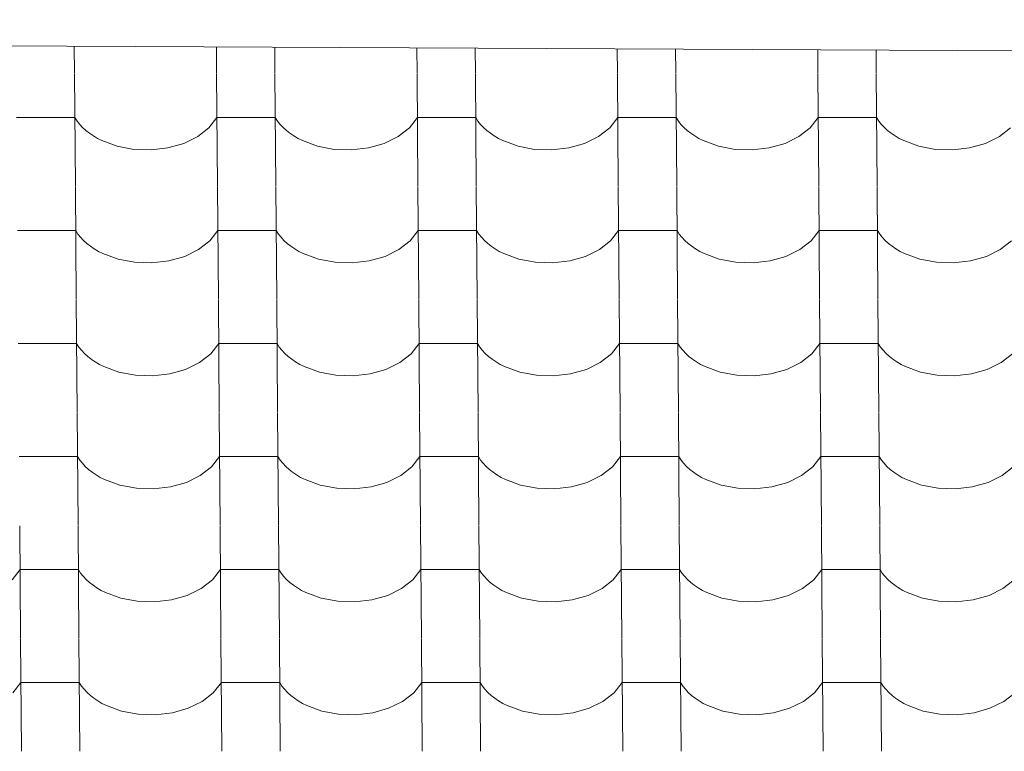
# Model space of a CAD drawing. Header units: millimetres. Extents: x -27785 to 104762, y -947 to 11132.
# Tile 54 of 146: x -15966 to -15155, y 10294 to 10896. Entities that reach past the tile are written whole.
import ezdxf

# ---------------------------------------------------------------- set-up
doc = ezdxf.new("R2010")
doc.units = ezdxf.units.MM
doc.header["$MEASUREMENT"] = 0
for name, color, linetype in [('POHLED JIŽNÍ_1_Bourané_Konstrukce - střechy a skořepiny', 7, 'Continuous'), ('POHLED JIŽNÍ_1_Bourané_Výplně - Povrchové', 7, 'Continuous'), ('POHLED JIŽNÍ_1_Konstrukce - nosné', 7, 'Continuous')]:
    doc.layers.add(name, color=color, linetype=linetype)

# ---------------------------------------------------------------- blocks, each defined once
blk = doc.blocks.new('*X2', base_point=(-29303.7, -27473.93))
at = {"layer": 'POHLED JIŽNÍ_1_Bourané_Výplně - Povrchové', "color": 7, "linetype": 'Continuous', "lineweight": 13}
for p, q in [((-15920.64, 10874.2), (-15920.47, 10851.81)), ((-15803.68, 10873.64), (-15803.51, 10851.81)), ((-15755.64, 10873.41), (-15755.47, 10851.81)), ((-15638.67, 10872.85), (-15638.51, 10851.81)), ((-15590.64, 10872.63), (-15590.48, 10851.81)), ((-15473.67, 10872.07), (-15473.52, 10851.81)), ((-15425.64, 10871.84), (-15425.48, 10851.81)), ((-15308.67, 10871.28), (-15308.52, 10851.81)), ((-15260.63, 10871.05), (-15260.49, 10851.81)), ((-15920.47, 10851.48), (-15919.75, 10758.8)), ((-15803.5, 10851.48), (-15802.78, 10758.8)), ((-15755.47, 10851.48), (-15754.75, 10758.8)), ((-15638.51, 10851.48), (-15637.79, 10758.8)), ((-15590.47, 10851.48), (-15589.75, 10758.8)), ((-15473.51, 10851.48), (-15472.79, 10758.8)), ((-15425.48, 10851.48), (-15424.76, 10758.8)), ((-15308.52, 10851.48), (-15307.8, 10758.8)), ((-15260.48, 10851.48), (-15259.76, 10758.8)), ((-15944.2, 10815.32), (-15968.22, 10815.32)), ((-15920.18, 10815.32), (-15944.2, 10815.32)), ((-15920.18, 10815.32), (-15918.34, 10812.53)), ((-15809.83, 10806.94), (-15803.22, 10815.32)), ((-15779.21, 10815.32), (-15803.22, 10815.32)), ((-15755.19, 10815.32), (-15779.21, 10815.32)), ((-15755.19, 10815.32), (-15753.34, 10812.53)), ((-15644.83, 10806.94), (-15638.23, 10815.32)), ((-15614.21, 10815.32), (-15638.23, 10815.32)), ((-15590.19, 10815.32), (-15614.21, 10815.32)), ((-15590.19, 10815.32), (-15588.35, 10812.53)), ((-15479.83, 10806.94), (-15473.23, 10815.32)), ((-15449.21, 10815.32), (-15473.23, 10815.32)), ((-15425.2, 10815.32), (-15449.21, 10815.32)), ((-15425.2, 10815.32), (-15423.35, 10812.53)), ((-15314.84, 10806.94), (-15308.24, 10815.32)), ((-15284.22, 10815.32), (-15308.24, 10815.32)), ((-15260.2, 10815.32), (-15284.22, 10815.32)), ((-15260.2, 10815.32), (-15258.36, 10812.53)), ((-15918.34, 10812.53), (-15916.2, 10809.83)), ((-15916.2, 10809.83), (-15913.77, 10807.25)), ((-15913.77, 10807.25), (-15911.07, 10804.78)), ((-15819.08, 10799.76), (-15809.83, 10806.94)), ((-15753.34, 10812.53), (-15751.2, 10809.83)), ((-15751.2, 10809.83), (-15748.77, 10807.25)), ((-15748.77, 10807.25), (-15746.07, 10804.78)), ((-15654.08, 10799.76), (-15644.83, 10806.94)), ((-15588.35, 10812.53), (-15586.21, 10809.83)), ((-15586.21, 10809.83), (-15583.78, 10807.25)), ((-15583.78, 10807.25), (-15581.08, 10804.78)), ((-15489.09, 10799.76), (-15479.83, 10806.94)), ((-15423.35, 10812.53), (-15421.21, 10809.83)), ((-15421.21, 10809.83), (-15418.78, 10807.25)), ((-15418.78, 10807.25), (-15416.08, 10804.78)), ((-15324.09, 10799.76), (-15314.84, 10806.94)), ((-15258.36, 10812.53), (-15256.21, 10809.83)), ((-15256.21, 10809.83), (-15253.79, 10807.25)), ((-15253.79, 10807.25), (-15251.09, 10804.78)), ((-15159.1, 10799.76), (-15149.84, 10806.94)), ((-15911.07, 10804.78), (-15908.11, 10802.45)), ((-15908.11, 10802.45), (-15904.91, 10800.28)), ((-15904.91, 10800.28), (-15901.48, 10798.26)), ((-15901.48, 10798.26), (-15897.85, 10796.41)), ((-15830.51, 10794.17), (-15819.08, 10799.76)), ((-15746.07, 10804.78), (-15743.11, 10802.45)), ((-15743.11, 10802.45), (-15739.91, 10800.28)), ((-15739.91, 10800.28), (-15736.49, 10798.26)), ((-15736.49, 10798.26), (-15732.85, 10796.41)), ((-15665.52, 10794.17), (-15654.08, 10799.76)), ((-15581.08, 10804.78), (-15578.12, 10802.45)), ((-15578.12, 10802.45), (-15574.92, 10800.28)), ((-15574.92, 10800.28), (-15571.49, 10798.26)), ((-15571.49, 10798.26), (-15567.85, 10796.41)), ((-15500.52, 10794.17), (-15489.09, 10799.76)), ((-15416.08, 10804.78), (-15413.12, 10802.45)), ((-15413.12, 10802.45), (-15409.92, 10800.28)), ((-15409.92, 10800.28), (-15406.49, 10798.26)), ((-15406.49, 10798.26), (-15402.86, 10796.41)), ((-15335.53, 10794.17), (-15324.09, 10799.76)), ((-15251.09, 10804.78), (-15248.13, 10802.45)), ((-15248.13, 10802.45), (-15244.93, 10800.28)), ((-15244.93, 10800.28), (-15241.5, 10798.26)), ((-15241.5, 10798.26), (-15237.86, 10796.41)), ((-15170.53, 10794.17), (-15159.1, 10799.76)), ((-15897.85, 10796.41), (-15885.37, 10791.84)), ((-15885.37, 10791.84), (-15871.69, 10789.25)), ((-15871.69, 10789.25), (-15857.5, 10788.78)), ((-15857.5, 10788.78), (-15843.54, 10790.45)), ((-15843.54, 10790.45), (-15830.51, 10794.17)), ((-15732.85, 10796.41), (-15720.37, 10791.84)), ((-15720.37, 10791.84), (-15706.69, 10789.25)), ((-15706.69, 10789.25), (-15692.51, 10788.78)), ((-15692.51, 10788.78), (-15678.55, 10790.45)), ((-15678.55, 10790.45), (-15665.52, 10794.17)), ((-15567.85, 10796.41), (-15555.37, 10791.84)), ((-15555.37, 10791.84), (-15541.7, 10789.25)), ((-15541.7, 10789.25), (-15527.51, 10788.78)), ((-15527.51, 10788.78), (-15513.55, 10790.45)), ((-15513.55, 10790.45), (-15500.52, 10794.17)), ((-15402.86, 10796.41), (-15390.38, 10791.84)), ((-15390.38, 10791.84), (-15376.7, 10789.25)), ((-15376.7, 10789.25), (-15362.52, 10788.78)), ((-15362.52, 10788.78), (-15348.56, 10790.45)), ((-15348.56, 10790.45), (-15335.53, 10794.17)), ((-15237.86, 10796.41), (-15225.38, 10791.84)), ((-15225.38, 10791.84), (-15211.7, 10789.25)), ((-15211.7, 10789.25), (-15197.52, 10788.78)), ((-15197.52, 10788.78), (-15183.56, 10790.45)), ((-15183.56, 10790.45), (-15170.53, 10794.17)), ((-15919.74, 10758.47), (-15919.02, 10665.79)), ((-15802.78, 10758.47), (-15802.06, 10665.79)), ((-15754.75, 10758.47), (-15754.03, 10665.79)), ((-15637.78, 10758.47), (-15637.06, 10665.79)), ((-15589.75, 10758.47), (-15589.03, 10665.79)), ((-15472.79, 10758.47), (-15472.07, 10665.79)), ((-15424.75, 10758.47), (-15424.03, 10665.79)), ((-15307.79, 10758.47), (-15307.07, 10665.79)), ((-15259.76, 10758.47), (-15259.04, 10665.79)), ((-15943.48, 10722.31), (-15967.5, 10722.31)), ((-15919.46, 10722.31), (-15943.48, 10722.31)), ((-15919.46, 10722.31), (-15917.62, 10719.52)), ((-15917.62, 10719.52), (-15915.47, 10716.82)), ((-15915.47, 10716.82), (-15913.05, 10714.24)), ((-15809.1, 10713.93), (-15802.5, 10722.31)), ((-15778.48, 10722.31), (-15802.5, 10722.31)), ((-15754.47, 10722.31), (-15778.48, 10722.31)), ((-15754.47, 10722.31), (-15752.62, 10719.52)), ((-15752.62, 10719.52), (-15750.48, 10716.82)), ((-15750.48, 10716.82), (-15748.05, 10714.24)), ((-15644.11, 10713.93), (-15637.5, 10722.31)), ((-15613.49, 10722.31), (-15637.5, 10722.31)), ((-15589.47, 10722.31), (-15613.49, 10722.31)), ((-15589.47, 10722.31), (-15587.62, 10719.52)), ((-15587.62, 10719.52), (-15585.48, 10716.82)), ((-15585.48, 10716.82), (-15583.05, 10714.24)), ((-15479.11, 10713.93), (-15472.51, 10722.31)), ((-15448.49, 10722.31), (-15472.51, 10722.31)), ((-15424.47, 10722.31), (-15448.49, 10722.31)), ((-15424.47, 10722.31), (-15422.63, 10719.52)), ((-15422.63, 10719.52), (-15420.49, 10716.82)), ((-15420.49, 10716.82), (-15418.06, 10714.24)), ((-15314.11, 10713.93), (-15307.51, 10722.31)), ((-15283.49, 10722.31), (-15307.51, 10722.31)), ((-15259.48, 10722.31), (-15283.49, 10722.31)), ((-15259.48, 10722.31), (-15257.63, 10719.52)), ((-15257.63, 10719.52), (-15255.49, 10716.82)), ((-15255.49, 10716.82), (-15253.06, 10714.24)), ((-15913.05, 10714.24), (-15910.35, 10711.77)), ((-15910.35, 10711.77), (-15907.39, 10709.45)), ((-15907.39, 10709.45), (-15904.19, 10707.27)), ((-15818.36, 10706.76), (-15809.1, 10713.93)), ((-15748.05, 10714.24), (-15745.35, 10711.77)), ((-15745.35, 10711.77), (-15742.39, 10709.45)), ((-15742.39, 10709.45), (-15739.19, 10707.27)), ((-15653.36, 10706.76), (-15644.11, 10713.93)), ((-15583.05, 10714.24), (-15580.35, 10711.77)), ((-15580.35, 10711.77), (-15577.39, 10709.45)), ((-15577.39, 10709.45), (-15574.19, 10707.27)), ((-15488.36, 10706.76), (-15479.11, 10713.93)), ((-15418.06, 10714.24), (-15415.36, 10711.77)), ((-15415.36, 10711.77), (-15412.4, 10709.45)), ((-15412.4, 10709.45), (-15409.2, 10707.27)), ((-15323.37, 10706.76), (-15314.11, 10713.93)), ((-15253.06, 10714.24), (-15250.36, 10711.77)), ((-15250.36, 10711.77), (-15247.4, 10709.45)), ((-15247.4, 10709.45), (-15244.2, 10707.27)), ((-15158.37, 10706.76), (-15149.12, 10713.93)), ((-15904.19, 10707.27), (-15900.76, 10705.25)), ((-15900.76, 10705.25), (-15897.12, 10703.4)), ((-15897.12, 10703.4), (-15884.64, 10698.83)), ((-15842.82, 10697.44), (-15829.79, 10701.16)), ((-15829.79, 10701.16), (-15818.36, 10706.76)), ((-15739.19, 10707.27), (-15735.76, 10705.25)), ((-15735.76, 10705.25), (-15732.13, 10703.4)), ((-15732.13, 10703.4), (-15719.65, 10698.83)), ((-15677.82, 10697.44), (-15664.79, 10701.16)), ((-15664.79, 10701.16), (-15653.36, 10706.76)), ((-15574.19, 10707.27), (-15570.77, 10705.25)), ((-15570.77, 10705.25), (-15567.13, 10703.4)), ((-15567.13, 10703.4), (-15554.65, 10698.83)), ((-15512.83, 10697.44), (-15499.8, 10701.16)), ((-15499.8, 10701.16), (-15488.36, 10706.76)), ((-15409.2, 10707.27), (-15405.77, 10705.25)), ((-15405.77, 10705.25), (-15402.13, 10703.4)), ((-15402.13, 10703.4), (-15389.65, 10698.83)), ((-15347.83, 10697.44), (-15334.8, 10701.16)), ((-15334.8, 10701.16), (-15323.37, 10706.76)), ((-15244.2, 10707.27), (-15240.77, 10705.25)), ((-15240.77, 10705.25), (-15237.14, 10703.4)), ((-15237.14, 10703.4), (-15224.66, 10698.83)), ((-15182.84, 10697.44), (-15169.81, 10701.16)), ((-15169.81, 10701.16), (-15158.37, 10706.76)), ((-15884.64, 10698.83), (-15870.96, 10696.24)), ((-15870.96, 10696.24), (-15856.78, 10695.77)), ((-15856.78, 10695.77), (-15842.82, 10697.44)), ((-15719.65, 10698.83), (-15705.97, 10696.24)), ((-15705.97, 10696.24), (-15691.79, 10695.77)), ((-15691.79, 10695.77), (-15677.82, 10697.44)), ((-15554.65, 10698.83), (-15540.97, 10696.24)), ((-15540.97, 10696.24), (-15526.79, 10695.77)), ((-15526.79, 10695.77), (-15512.83, 10697.44)), ((-15389.65, 10698.83), (-15375.98, 10696.24)), ((-15375.98, 10696.24), (-15361.79, 10695.77)), ((-15361.79, 10695.77), (-15347.83, 10697.44)), ((-15224.66, 10698.83), (-15210.98, 10696.24)), ((-15210.98, 10696.24), (-15196.8, 10695.77)), ((-15196.8, 10695.77), (-15182.84, 10697.44)), ((-15919.02, 10665.46), (-15918.3, 10572.79)), ((-15802.06, 10665.46), (-15801.34, 10572.79)), ((-15754.02, 10665.46), (-15753.3, 10572.79)), ((-15637.06, 10665.46), (-15636.34, 10572.79)), ((-15589.03, 10665.46), (-15588.31, 10572.79)), ((-15472.07, 10665.46), (-15471.34, 10572.79)), ((-15424.03, 10665.46), (-15423.31, 10572.79)), ((-15307.07, 10665.46), (-15306.35, 10572.79)), ((-15259.04, 10665.46), (-15258.31, 10572.79)), ((-15942.75, 10629.3), (-15966.77, 10629.3)), ((-15918.74, 10629.3), (-15942.75, 10629.3)), ((-15918.74, 10629.3), (-15916.89, 10626.51)), ((-15808.38, 10620.92), (-15801.78, 10629.3)), ((-15777.76, 10629.3), (-15801.78, 10629.3)), ((-15753.74, 10629.3), (-15777.76, 10629.3)), ((-15753.74, 10629.3), (-15751.9, 10626.51)), ((-15643.38, 10620.92), (-15636.78, 10629.3)), ((-15612.76, 10629.3), (-15636.78, 10629.3)), ((-15588.75, 10629.3), (-15612.76, 10629.3)), ((-15588.75, 10629.3), (-15586.9, 10626.51)), ((-15478.39, 10620.92), (-15471.78, 10629.3)), ((-15447.77, 10629.3), (-15471.78, 10629.3)), ((-15423.75, 10629.3), (-15447.77, 10629.3)), ((-15423.75, 10629.3), (-15421.9, 10626.51)), ((-15313.39, 10620.92), (-15306.79, 10629.3)), ((-15282.77, 10629.3), (-15306.79, 10629.3)), ((-15258.75, 10629.3), (-15282.77, 10629.3)), ((-15258.75, 10629.3), (-15256.91, 10626.51)), ((-15916.89, 10626.51), (-15914.75, 10623.81)), ((-15914.75, 10623.81), (-15912.32, 10621.23)), ((-15912.32, 10621.23), (-15909.62, 10618.76)), ((-15909.62, 10618.76), (-15906.66, 10616.44)), ((-15817.63, 10613.75), (-15808.38, 10620.92)), ((-15751.9, 10626.51), (-15749.75, 10623.81)), ((-15749.75, 10623.81), (-15747.33, 10621.23)), ((-15747.33, 10621.23), (-15744.63, 10618.76)), ((-15744.63, 10618.76), (-15741.67, 10616.44)), ((-15652.64, 10613.75), (-15643.38, 10620.92)), ((-15586.9, 10626.51), (-15584.76, 10623.81)), ((-15584.76, 10623.81), (-15582.33, 10621.23)), ((-15582.33, 10621.23), (-15579.63, 10618.76)), ((-15579.63, 10618.76), (-15576.67, 10616.44)), ((-15487.64, 10613.75), (-15478.39, 10620.92)), ((-15421.9, 10626.51), (-15419.76, 10623.81)), ((-15419.76, 10623.81), (-15417.33, 10621.23)), ((-15417.33, 10621.23), (-15414.63, 10618.76)), ((-15414.63, 10618.76), (-15411.68, 10616.44)), ((-15322.64, 10613.75), (-15313.39, 10620.92)), ((-15256.91, 10626.51), (-15254.77, 10623.81)), ((-15254.77, 10623.81), (-15252.34, 10621.23)), ((-15252.34, 10621.23), (-15249.64, 10618.76)), ((-15249.64, 10618.76), (-15246.68, 10616.44)), ((-15157.65, 10613.75), (-15148.39, 10620.92)), ((-15906.66, 10616.44), (-15903.46, 10614.26)), ((-15903.46, 10614.26), (-15900.03, 10612.24)), ((-15900.03, 10612.24), (-15896.4, 10610.39)), ((-15896.4, 10610.39), (-15883.92, 10605.82)), ((-15829.07, 10608.16), (-15817.63, 10613.75)), ((-15741.67, 10616.44), (-15738.47, 10614.26)), ((-15738.47, 10614.26), (-15735.04, 10612.24)), ((-15735.04, 10612.24), (-15731.4, 10610.39)), ((-15731.4, 10610.39), (-15718.92, 10605.82)), ((-15664.07, 10608.16), (-15652.64, 10613.75)), ((-15576.67, 10616.44), (-15573.47, 10614.26)), ((-15573.47, 10614.26), (-15570.04, 10612.24)), ((-15570.04, 10612.24), (-15566.41, 10610.39)), ((-15566.41, 10610.39), (-15553.93, 10605.82)), ((-15499.07, 10608.16), (-15487.64, 10613.75)), ((-15411.68, 10616.44), (-15408.47, 10614.26)), ((-15408.47, 10614.26), (-15405.05, 10612.24)), ((-15405.05, 10612.24), (-15401.41, 10610.39)), ((-15401.41, 10610.39), (-15388.93, 10605.82)), ((-15334.08, 10608.16), (-15322.64, 10613.75)), ((-15246.68, 10616.44), (-15243.48, 10614.26)), ((-15243.48, 10614.26), (-15240.05, 10612.24)), ((-15240.05, 10612.24), (-15236.41, 10610.39)), ((-15236.41, 10610.39), (-15223.94, 10605.82)), ((-15169.08, 10608.16), (-15157.65, 10613.75)), ((-15883.92, 10605.82), (-15870.24, 10603.23)), ((-15870.24, 10603.23), (-15856.06, 10602.76)), ((-15856.06, 10602.76), (-15842.1, 10604.43)), ((-15842.1, 10604.43), (-15829.07, 10608.16)), ((-15718.92, 10605.82), (-15705.24, 10603.23)), ((-15705.24, 10603.23), (-15691.06, 10602.76)), ((-15691.06, 10602.76), (-15677.1, 10604.43)), ((-15677.1, 10604.43), (-15664.07, 10608.16)), ((-15553.93, 10605.82), (-15540.25, 10603.23)), ((-15540.25, 10603.23), (-15526.07, 10602.76)), ((-15526.07, 10602.76), (-15512.1, 10604.43)), ((-15512.1, 10604.43), (-15499.07, 10608.16)), ((-15388.93, 10605.82), (-15375.25, 10603.23)), ((-15375.25, 10603.23), (-15361.07, 10602.76)), ((-15361.07, 10602.76), (-15347.11, 10604.43)), ((-15347.11, 10604.43), (-15334.08, 10608.16)), ((-15223.94, 10605.82), (-15210.26, 10603.23)), ((-15210.26, 10603.23), (-15196.07, 10602.76)), ((-15196.07, 10602.76), (-15182.11, 10604.43)), ((-15182.11, 10604.43), (-15169.08, 10608.16)), ((-15918.3, 10572.45), (-15917.57, 10479.78)), ((-15801.33, 10572.45), (-15800.61, 10479.78)), ((-15753.3, 10572.45), (-15752.58, 10479.78)), ((-15636.34, 10572.45), (-15635.62, 10479.78)), ((-15588.3, 10572.45), (-15587.58, 10479.78)), ((-15471.34, 10572.45), (-15470.62, 10479.78)), ((-15423.31, 10572.45), (-15422.59, 10479.78)), ((-15306.35, 10572.45), (-15305.62, 10479.78)), ((-15258.31, 10572.45), (-15257.59, 10479.78)), ((-15942.03, 10536.29), (-15966.05, 10536.29)), ((-15918.01, 10536.29), (-15942.03, 10536.29)), ((-15918.01, 10536.29), (-15916.17, 10533.5)), ((-15916.17, 10533.5), (-15914.03, 10530.8)), ((-15914.03, 10530.8), (-15911.6, 10528.22)), ((-15807.65, 10527.91), (-15801.05, 10536.29)), ((-15777.04, 10536.29), (-15801.05, 10536.29)), ((-15753.02, 10536.29), (-15777.04, 10536.29)), ((-15753.02, 10536.29), (-15751.17, 10533.5)), ((-15751.17, 10533.5), (-15749.03, 10530.8)), ((-15749.03, 10530.8), (-15746.6, 10528.22)), ((-15642.66, 10527.91), (-15636.06, 10536.29)), ((-15612.04, 10536.29), (-15636.06, 10536.29)), ((-15588.02, 10536.29), (-15612.04, 10536.29)), ((-15588.02, 10536.29), (-15586.18, 10533.5)), ((-15586.18, 10533.5), (-15584.03, 10530.8)), ((-15584.03, 10530.8), (-15581.61, 10528.22)), ((-15477.66, 10527.91), (-15471.06, 10536.29)), ((-15447.04, 10536.29), (-15471.06, 10536.29)), ((-15423.03, 10536.29), (-15447.04, 10536.29)), ((-15423.03, 10536.29), (-15421.18, 10533.5)), ((-15421.18, 10533.5), (-15419.04, 10530.8)), ((-15419.04, 10530.8), (-15416.61, 10528.22)), ((-15312.67, 10527.91), (-15306.06, 10536.29)), ((-15282.05, 10536.29), (-15306.06, 10536.29)), ((-15258.03, 10536.29), (-15282.05, 10536.29)), ((-15258.03, 10536.29), (-15256.18, 10533.5)), ((-15256.18, 10533.5), (-15254.04, 10530.8)), ((-15254.04, 10530.8), (-15251.61, 10528.22)), ((-15911.6, 10528.22), (-15908.9, 10525.75)), ((-15908.9, 10525.75), (-15905.94, 10523.43)), ((-15905.94, 10523.43), (-15902.74, 10521.25)), ((-15902.74, 10521.25), (-15899.31, 10519.23)), ((-15816.91, 10520.74), (-15807.65, 10527.91)), ((-15746.6, 10528.22), (-15743.9, 10525.75)), ((-15743.9, 10525.75), (-15740.94, 10523.43)), ((-15740.94, 10523.43), (-15737.74, 10521.25)), ((-15737.74, 10521.25), (-15734.31, 10519.23)), ((-15651.91, 10520.74), (-15642.66, 10527.91)), ((-15581.61, 10528.22), (-15578.91, 10525.75)), ((-15578.91, 10525.75), (-15575.95, 10523.43)), ((-15575.95, 10523.43), (-15572.75, 10521.25)), ((-15572.75, 10521.25), (-15569.32, 10519.23)), ((-15486.92, 10520.74), (-15477.66, 10527.91)), ((-15416.61, 10528.22), (-15413.91, 10525.75)), ((-15413.91, 10525.75), (-15410.95, 10523.43)), ((-15410.95, 10523.43), (-15407.75, 10521.25)), ((-15407.75, 10521.25), (-15404.32, 10519.23)), ((-15321.92, 10520.74), (-15312.67, 10527.91)), ((-15251.61, 10528.22), (-15248.91, 10525.75)), ((-15248.91, 10525.75), (-15245.96, 10523.43)), ((-15245.96, 10523.43), (-15242.75, 10521.25)), ((-15242.75, 10521.25), (-15239.33, 10519.23)), ((-15156.92, 10520.74), (-15147.67, 10527.91)), ((-15899.31, 10519.23), (-15895.67, 10517.38)), ((-15895.67, 10517.38), (-15883.2, 10512.81)), ((-15841.37, 10511.42), (-15828.34, 10515.15)), ((-15828.34, 10515.15), (-15816.91, 10520.74)), ((-15734.31, 10519.23), (-15730.68, 10517.38)), ((-15730.68, 10517.38), (-15718.2, 10512.81)), ((-15676.38, 10511.42), (-15663.35, 10515.15)), ((-15663.35, 10515.15), (-15651.91, 10520.74)), ((-15569.32, 10519.23), (-15565.68, 10517.38)), ((-15565.68, 10517.38), (-15553.2, 10512.81)), ((-15511.38, 10511.42), (-15498.35, 10515.15)), ((-15498.35, 10515.15), (-15486.92, 10520.74)), ((-15404.32, 10519.23), (-15400.69, 10517.38)), ((-15400.69, 10517.38), (-15388.21, 10512.81)), ((-15346.38, 10511.42), (-15333.35, 10515.15)), ((-15333.35, 10515.15), (-15321.92, 10520.74)), ((-15239.33, 10519.23), (-15235.69, 10517.38)), ((-15235.69, 10517.38), (-15223.21, 10512.81)), ((-15181.39, 10511.42), (-15168.36, 10515.15)), ((-15168.36, 10515.15), (-15156.92, 10520.74)), ((-15883.2, 10512.81), (-15869.52, 10510.22)), ((-15869.52, 10510.22), (-15855.33, 10509.75)), ((-15855.33, 10509.75), (-15841.37, 10511.42)), ((-15718.2, 10512.81), (-15704.52, 10510.22)), ((-15704.52, 10510.22), (-15690.34, 10509.75)), ((-15690.34, 10509.75), (-15676.38, 10511.42)), ((-15553.2, 10512.81), (-15539.52, 10510.22)), ((-15539.52, 10510.22), (-15525.34, 10509.75)), ((-15525.34, 10509.75), (-15511.38, 10511.42)), ((-15388.21, 10512.81), (-15374.53, 10510.22)), ((-15374.53, 10510.22), (-15360.35, 10509.75)), ((-15360.35, 10509.75), (-15346.38, 10511.42)), ((-15223.21, 10512.81), (-15209.53, 10510.22)), ((-15209.53, 10510.22), (-15195.35, 10509.75)), ((-15195.35, 10509.75), (-15181.39, 10511.42)), ((-15965.61, 10479.44), (-15964.88, 10386.77)), ((-15917.57, 10479.44), (-15916.85, 10386.77)), ((-15800.61, 10479.44), (-15799.89, 10386.77)), ((-15752.58, 10479.44), (-15751.85, 10386.77)), ((-15635.61, 10479.44), (-15634.89, 10386.77)), ((-15587.58, 10479.44), (-15586.86, 10386.77)), ((-15470.62, 10479.44), (-15469.9, 10386.77)), ((-15422.58, 10479.44), (-15421.86, 10386.77)), ((-15305.62, 10479.44), (-15304.9, 10386.77)), ((-15257.59, 10479.44), (-15256.87, 10386.77)), ((-15971.93, 10434.9), (-15965.32, 10443.29)), ((-15941.31, 10443.29), (-15965.32, 10443.29)), ((-15917.29, 10443.29), (-15941.31, 10443.29)), ((-15917.29, 10443.29), (-15915.44, 10440.49)), ((-15915.44, 10440.49), (-15913.3, 10437.8)), ((-15806.93, 10434.9), (-15800.33, 10443.29)), ((-15776.31, 10443.29), (-15800.33, 10443.29)), ((-15752.29, 10443.29), (-15776.31, 10443.29)), ((-15752.29, 10443.29), (-15750.45, 10440.49)), ((-15750.45, 10440.49), (-15748.31, 10437.8)), ((-15641.94, 10434.9), (-15635.33, 10443.29)), ((-15611.32, 10443.29), (-15635.33, 10443.29)), ((-15587.3, 10443.29), (-15611.32, 10443.29)), ((-15587.3, 10443.29), (-15585.45, 10440.49)), ((-15585.45, 10440.49), (-15583.31, 10437.8)), ((-15476.94, 10434.9), (-15470.34, 10443.29)), ((-15446.32, 10443.29), (-15470.34, 10443.29)), ((-15422.3, 10443.29), (-15446.32, 10443.29)), ((-15422.3, 10443.29), (-15420.46, 10440.49)), ((-15420.46, 10440.49), (-15418.31, 10437.8)), ((-15311.94, 10434.9), (-15305.34, 10443.29)), ((-15281.32, 10443.29), (-15305.34, 10443.29)), ((-15257.31, 10443.29), (-15281.32, 10443.29)), ((-15257.31, 10443.29), (-15255.46, 10440.49)), ((-15255.46, 10440.49), (-15253.32, 10437.8)), ((-15913.3, 10437.8), (-15910.87, 10435.21)), ((-15910.87, 10435.21), (-15908.17, 10432.75)), ((-15908.17, 10432.75), (-15905.22, 10430.42)), ((-15816.19, 10427.73), (-15806.93, 10434.9)), ((-15748.31, 10437.8), (-15745.88, 10435.21)), ((-15745.88, 10435.21), (-15743.18, 10432.75)), ((-15743.18, 10432.75), (-15740.22, 10430.42)), ((-15651.19, 10427.73), (-15641.94, 10434.9)), ((-15583.31, 10437.8), (-15580.88, 10435.21)), ((-15580.88, 10435.21), (-15578.18, 10432.75)), ((-15578.18, 10432.75), (-15575.22, 10430.42)), ((-15486.19, 10427.73), (-15476.94, 10434.9)), ((-15418.31, 10437.8), (-15415.89, 10435.21)), ((-15415.89, 10435.21), (-15413.19, 10432.75)), ((-15413.19, 10432.75), (-15410.23, 10430.42)), ((-15321.2, 10427.73), (-15311.94, 10434.9)), ((-15253.32, 10437.8), (-15250.89, 10435.21)), ((-15250.89, 10435.21), (-15248.19, 10432.75)), ((-15248.19, 10432.75), (-15245.23, 10430.42)), ((-15156.2, 10427.73), (-15146.95, 10434.9)), ((-15905.22, 10430.42), (-15902.01, 10428.24)), ((-15902.01, 10428.24), (-15898.59, 10426.22)), ((-15898.59, 10426.22), (-15894.95, 10424.37)), ((-15894.95, 10424.37), (-15882.47, 10419.8)), ((-15827.62, 10422.14), (-15816.19, 10427.73)), ((-15740.22, 10430.42), (-15737.02, 10428.24)), ((-15737.02, 10428.24), (-15733.59, 10426.22)), ((-15733.59, 10426.22), (-15729.95, 10424.37)), ((-15729.95, 10424.37), (-15717.48, 10419.8)), ((-15662.62, 10422.14), (-15651.19, 10427.73)), ((-15575.22, 10430.42), (-15572.02, 10428.24)), ((-15572.02, 10428.24), (-15568.59, 10426.22)), ((-15568.59, 10426.22), (-15564.96, 10424.37)), ((-15564.96, 10424.37), (-15552.48, 10419.8)), ((-15497.63, 10422.14), (-15486.19, 10427.73)), ((-15410.23, 10430.42), (-15407.03, 10428.24)), ((-15407.03, 10428.24), (-15403.6, 10426.22)), ((-15403.6, 10426.22), (-15399.96, 10424.37)), ((-15399.96, 10424.37), (-15387.48, 10419.8)), ((-15332.63, 10422.14), (-15321.2, 10427.73)), ((-15245.23, 10430.42), (-15242.03, 10428.24)), ((-15242.03, 10428.24), (-15238.6, 10426.22)), ((-15238.6, 10426.22), (-15234.97, 10424.37)), ((-15234.97, 10424.37), (-15222.49, 10419.8)), ((-15167.63, 10422.14), (-15156.2, 10427.73)), ((-15882.47, 10419.8), (-15868.79, 10417.21)), ((-15868.79, 10417.21), (-15854.61, 10416.74)), ((-15854.61, 10416.74), (-15840.65, 10418.41)), ((-15840.65, 10418.41), (-15827.62, 10422.14)), ((-15717.48, 10419.8), (-15703.8, 10417.21)), ((-15703.8, 10417.21), (-15689.61, 10416.74)), ((-15689.61, 10416.74), (-15675.65, 10418.41)), ((-15675.65, 10418.41), (-15662.62, 10422.14)), ((-15552.48, 10419.8), (-15538.8, 10417.21)), ((-15538.8, 10417.21), (-15524.62, 10416.74)), ((-15524.62, 10416.74), (-15510.66, 10418.41)), ((-15510.66, 10418.41), (-15497.63, 10422.14)), ((-15387.48, 10419.8), (-15373.8, 10417.21)), ((-15373.8, 10417.21), (-15359.62, 10416.74)), ((-15359.62, 10416.74), (-15345.66, 10418.41)), ((-15345.66, 10418.41), (-15332.63, 10422.14)), ((-15222.49, 10419.8), (-15208.81, 10417.21)), ((-15208.81, 10417.21), (-15194.63, 10416.74)), ((-15194.63, 10416.74), (-15180.66, 10418.41)), ((-15180.66, 10418.41), (-15167.63, 10422.14)), ((-15964.88, 10386.43), (-15964.16, 10293.76)), ((-15916.85, 10386.43), (-15916.13, 10293.76)), ((-15799.89, 10386.43), (-15799.17, 10293.76)), ((-15751.85, 10386.43), (-15751.13, 10293.76)), ((-15634.89, 10386.43), (-15634.17, 10293.76)), ((-15586.86, 10386.43), (-15586.14, 10293.76)), ((-15469.89, 10386.43), (-15469.17, 10293.76)), ((-15421.86, 10386.43), (-15421.14, 10293.76)), ((-15304.9, 10386.43), (-15304.18, 10293.76)), ((-15256.86, 10386.43), (-15256.14, 10293.76)), ((-15971.2, 10341.89), (-15964.6, 10350.28)), ((-15940.58, 10350.28), (-15964.6, 10350.28)), ((-15916.57, 10350.28), (-15940.58, 10350.28)), ((-15916.57, 10350.28), (-15914.72, 10347.48)), ((-15914.72, 10347.48), (-15912.58, 10344.79)), ((-15912.58, 10344.79), (-15910.15, 10342.2)), ((-15806.21, 10341.89), (-15799.6, 10350.28)), ((-15775.59, 10350.28), (-15799.6, 10350.28)), ((-15751.57, 10350.28), (-15775.59, 10350.28)), ((-15751.57, 10350.28), (-15749.73, 10347.48)), ((-15749.73, 10347.48), (-15747.58, 10344.79)), ((-15747.58, 10344.79), (-15745.16, 10342.2)), ((-15641.21, 10341.89), (-15634.61, 10350.28)), ((-15610.59, 10350.28), (-15634.61, 10350.28)), ((-15586.57, 10350.28), (-15610.59, 10350.28)), ((-15586.57, 10350.28), (-15584.73, 10347.48)), ((-15584.73, 10347.48), (-15582.59, 10344.79)), ((-15582.59, 10344.79), (-15580.16, 10342.2)), ((-15476.22, 10341.89), (-15469.61, 10350.28)), ((-15445.6, 10350.28), (-15469.61, 10350.28)), ((-15421.58, 10350.28), (-15445.6, 10350.28)), ((-15421.58, 10350.28), (-15419.73, 10347.48)), ((-15419.73, 10347.48), (-15417.59, 10344.79)), ((-15417.59, 10344.79), (-15415.16, 10342.2)), ((-15311.22, 10341.89), (-15304.62, 10350.28)), ((-15280.6, 10350.28), (-15304.62, 10350.28)), ((-15256.58, 10350.28), (-15280.6, 10350.28)), ((-15256.58, 10350.28), (-15254.74, 10347.48)), ((-15254.74, 10347.48), (-15252.59, 10344.79)), ((-15252.59, 10344.79), (-15250.17, 10342.2)), ((-15910.15, 10342.2), (-15907.45, 10339.74)), ((-15907.45, 10339.74), (-15904.49, 10337.41)), ((-15904.49, 10337.41), (-15901.29, 10335.23)), ((-15901.29, 10335.23), (-15897.86, 10333.21)), ((-15815.46, 10334.72), (-15806.21, 10341.89)), ((-15745.16, 10342.2), (-15742.45, 10339.74)), ((-15742.45, 10339.74), (-15739.5, 10337.41)), ((-15739.5, 10337.41), (-15736.29, 10335.23)), ((-15736.29, 10335.23), (-15732.87, 10333.21)), ((-15650.47, 10334.72), (-15641.21, 10341.89)), ((-15580.16, 10342.2), (-15577.46, 10339.74)), ((-15577.46, 10339.74), (-15574.5, 10337.41)), ((-15574.5, 10337.41), (-15571.3, 10335.23)), ((-15571.3, 10335.23), (-15567.87, 10333.21)), ((-15485.47, 10334.72), (-15476.22, 10341.89)), ((-15415.16, 10342.2), (-15412.46, 10339.74)), ((-15412.46, 10339.74), (-15409.5, 10337.41)), ((-15409.5, 10337.41), (-15406.3, 10335.23)), ((-15406.3, 10335.23), (-15402.88, 10333.21)), ((-15320.47, 10334.72), (-15311.22, 10341.89)), ((-15250.17, 10342.2), (-15247.47, 10339.74)), ((-15247.47, 10339.74), (-15244.51, 10337.41)), ((-15244.51, 10337.41), (-15241.31, 10335.23)), ((-15241.31, 10335.23), (-15237.88, 10333.21)), ((-15155.48, 10334.72), (-15146.22, 10341.89)), ((-15897.86, 10333.21), (-15894.23, 10331.36)), ((-15894.23, 10331.36), (-15881.75, 10326.79)), ((-15881.75, 10326.79), (-15868.07, 10324.2)), ((-15839.92, 10325.4), (-15826.89, 10329.13)), ((-15826.89, 10329.13), (-15815.46, 10334.72)), ((-15732.87, 10333.21), (-15729.23, 10331.36)), ((-15729.23, 10331.36), (-15716.75, 10326.79)), ((-15716.75, 10326.79), (-15703.07, 10324.2)), ((-15674.93, 10325.4), (-15661.9, 10329.13)), ((-15661.9, 10329.13), (-15650.47, 10334.72)), ((-15567.87, 10333.21), (-15564.24, 10331.36)), ((-15564.24, 10331.36), (-15551.76, 10326.79)), ((-15551.76, 10326.79), (-15538.08, 10324.2)), ((-15509.93, 10325.4), (-15496.9, 10329.13)), ((-15496.9, 10329.13), (-15485.47, 10334.72)), ((-15402.88, 10333.21), (-15399.24, 10331.36)), ((-15399.24, 10331.36), (-15386.76, 10326.79)), ((-15386.76, 10326.79), (-15373.08, 10324.2)), ((-15344.94, 10325.4), (-15331.91, 10329.13)), ((-15331.91, 10329.13), (-15320.47, 10334.72)), ((-15237.88, 10333.21), (-15234.24, 10331.36)), ((-15234.24, 10331.36), (-15221.76, 10326.79)), ((-15221.76, 10326.79), (-15208.09, 10324.2)), ((-15179.94, 10325.4), (-15166.91, 10329.13)), ((-15166.91, 10329.13), (-15155.48, 10334.72)), ((-15868.07, 10324.2), (-15853.89, 10323.73)), ((-15853.89, 10323.73), (-15839.92, 10325.4)), ((-15703.07, 10324.2), (-15688.89, 10323.73)), ((-15688.89, 10323.73), (-15674.93, 10325.4)), ((-15538.08, 10324.2), (-15523.89, 10323.73)), ((-15523.89, 10323.73), (-15509.93, 10325.4)), ((-15373.08, 10324.2), (-15358.9, 10323.73)), ((-15358.9, 10323.73), (-15344.94, 10325.4)), ((-15208.09, 10324.2), (-15193.9, 10323.73)), ((-15193.9, 10323.73), (-15179.94, 10325.4))]:
    blk.add_line(p, q, dxfattribs=at)

msp = doc.modelspace()

# ---------------------------------------------------------------- linework, layer by layer
at = {"layer": 'POHLED JIŽNÍ_1_Bourané_Konstrukce - střechy a skořepiny', "color": 7, "linetype": 'Continuous', "lineweight": 13}
msp.add_line((-129.54, 10798.97), (-20488.57, 10895.96), dxfattribs=at)

# ---------------------------------------------------------------- block references
at = {"layer": 'POHLED JIŽNÍ_1_Konstrukce - nosné', "color": 9, "linetype": 'Continuous', "lineweight": 13}
msp.add_blockref('*X2', (-29303.7, -27473.93), dxfattribs=at)

doc.saveas('drawing.dxf')
